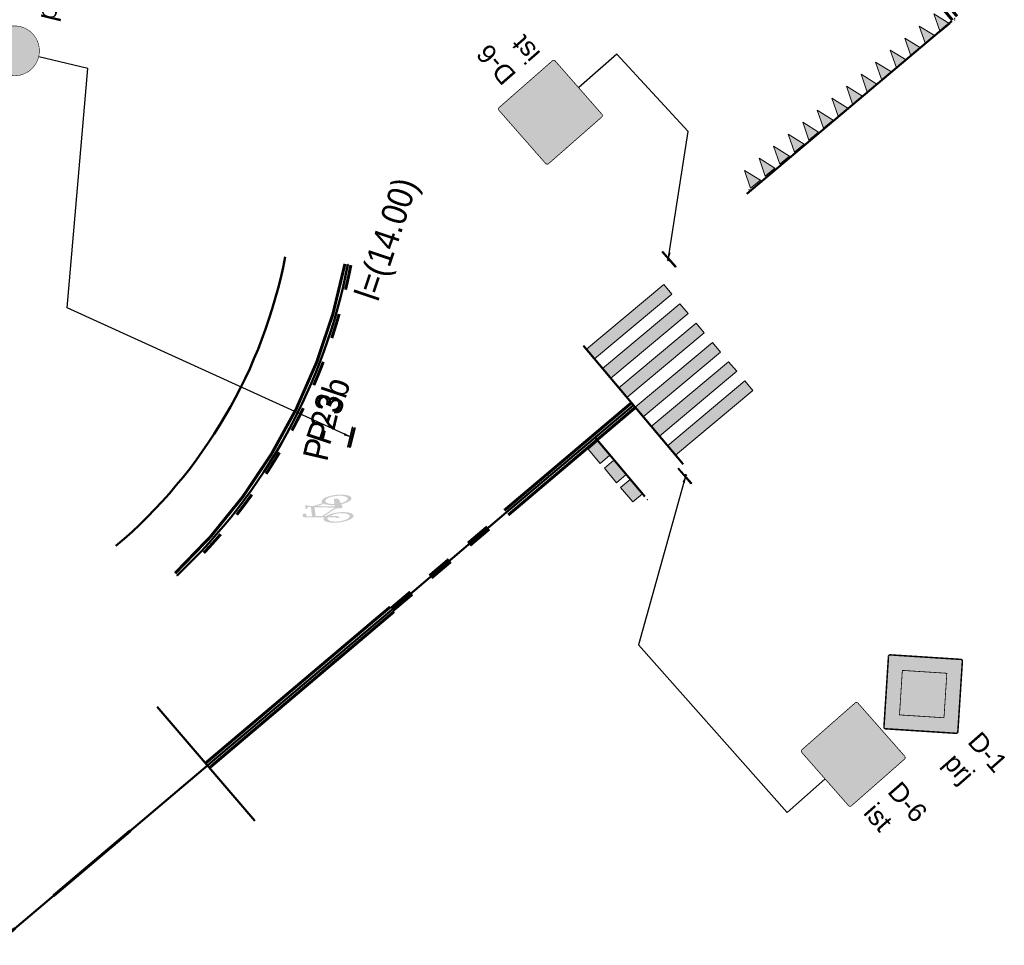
# Model space of a CAD drawing. Header units: metres. Extents: x 7429190 to 7432183, y 5709621 to 5711878.
# Tile 16 of 21: x 7429829 to 7429868, y 5710132 to 5710169. Entities that reach past the tile are written whole.
import ezdxf
from ezdxf.enums import TextEntityAlignment as Align

# ---------------------------------------------------------------- set-up
doc = ezdxf.new("R2010")
doc.units = ezdxf.units.M
doc.layers.add('_Brudnopis', color=22, linetype='Continuous', lineweight=50, plot=False)
for name, color, linetype in [('gaPionowe', 7, 'Continuous'), ('zzz.gaHSDlugosc', 7, 'Continuous'), ('zzz.gaHSDodTekst', 7, 'Continuous'), ('zzz.gaHSDomyslna', 7, 'Continuous'), ('zzz.gaHSKilometraz', 7, 'Continuous'), ('zzz.gaHSNazwa', 7, 'Continuous'), ('zzz.gaHSOpis', 7, 'Continuous'), ('zzz.gaHSStan', 7, 'Continuous'), ('zzz.gaHSTrasa', 7, 'Continuous'), ('zzz.gaVSDodTekst', 7, 'Continuous'), ('zzz.gaVSDomyslna', 7, 'Continuous'), ('zzz.gaVSNazwa', 7, 'Continuous'), ('zzz.gaVSStan', 7, 'Continuous'), ('zzz.gaVSWielkość', 7, 'Continuous')]:
    doc.layers.add(name, color=color, linetype=linetype)
doc.layers.add('gaPoziome', color=7, linetype='Continuous', lineweight=30)
doc.styles.add('GA-ATR-TEXT', font='arial.ttf', dxfattribs={"width": 0.9})
doc.styles.add('GA4-HS-TEXT', font='arial.ttf', dxfattribs={"width": 0.9})
doc.styles.get("Standard").update_dxf_attribs({"font": 'simplex.shx'})
doc.dimstyles.new('GA-LEADER', dxfattribs={"dimtxt": 1, "dimasz": 1, "dimexe": 1, "dimexo": 1, "dimgap": 1, "dimtad": 1, "dimtxsty": 'Standard', "dimcen": 1, "dimadec": 0, "dimazin": 0, "dimtfac": 1, "dimtmove": 0, "dimatfit": 3, "dimfxl": 1, "dimarcsym": 0})

# ---------------------------------------------------------------- blocks, each defined once
blk = doc.blocks.new('gaHSPos')
at = {"color": 0, "linetype": 'Continuous', "lineweight": 0}
blk.add_point((0, 0), dxfattribs=at)
blk = doc.blocks.new('*U36')
at = {"layer": 'zzz.gaHSDomyslna'}
for points in [[(0, 0), (0.3218282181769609, -0.3826572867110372), (-2.749892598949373, -2.951737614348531), (-3.071720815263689, -2.569080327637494)], [(0.6436564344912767, -0.7653145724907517), (0.9654846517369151, -1.147971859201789), (-2.106236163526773, -3.717052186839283), (-2.428064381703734, -3.334394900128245)], [(1.287312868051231, -1.530629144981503), (1.609141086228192, -1.913286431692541), (-1.462579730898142, -4.482366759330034), (-1.784407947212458, -4.099709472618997)], [(1.930969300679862, -2.295943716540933), (2.252797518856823, -2.678601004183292), (-0.8189232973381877, -5.247681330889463), (-1.140751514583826, -4.865024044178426)], [(2.574625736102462, -3.061258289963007), (2.896453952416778, -3.443915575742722), (-0.175266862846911, -6.012995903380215), (-0.4970950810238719, -5.630338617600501)], [(3.218282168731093, -3.826572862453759), (3.540110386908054, -4.209230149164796), (0.4683895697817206, -6.778310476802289), (0.1465613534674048, -6.39565318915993)]]:
    blk.add_hatch(color=251, dxfattribs=at).paths.add_polyline_path(points)
at = {"layer": 'zzz.gaHSDomyslna', "color": 251, "linetype": 'Continuous', "lineweight": 0}
for points in [[(0, 0), (0.3218282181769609, -0.3826572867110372), (-2.749892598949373, -2.951737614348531), (-3.071720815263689, -2.569080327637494), (0, 0)], [(0.6436564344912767, -0.7653145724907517), (0.9654846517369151, -1.147971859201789), (-2.106236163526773, -3.717052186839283), (-2.428064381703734, -3.334394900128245), (0.6436564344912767, -0.7653145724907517)], [(1.287312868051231, -1.530629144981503), (1.609141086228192, -1.913286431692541), (-1.462579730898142, -4.482366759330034), (-1.784407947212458, -4.099709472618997), (1.287312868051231, -1.530629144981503)], [(1.930969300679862, -2.295943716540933), (2.252797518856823, -2.678601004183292), (-0.8189232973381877, -5.247681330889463), (-1.140751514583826, -4.865024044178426), (1.930969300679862, -2.295943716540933)], [(2.574625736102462, -3.061258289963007), (2.896453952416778, -3.443915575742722), (-0.175266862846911, -6.012995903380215), (-0.4970950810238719, -5.630338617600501), (2.574625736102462, -3.061258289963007)], [(3.218282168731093, -3.826572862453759), (3.540110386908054, -4.209230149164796), (0.4683895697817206, -6.778310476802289), (0.1465613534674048, -6.39565318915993), (3.218282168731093, -3.826572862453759)]]:
    blk.add_lwpolyline(points, close=True, dxfattribs=at)
at = {"layer": 'zzz.gaHSDomyslna', "color": 251}
for p in [(-3.183395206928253, -2.436298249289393), (0.5800903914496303, -6.911123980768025)]:
    blk.add_blockref('gaHSPos', p, dxfattribs=at)
blk = doc.blocks.new('*U37')
at = {"linetype": 'Continuous', "lineweight": 0}
h = blk.add_hatch(color=0, dxfattribs=at)
edge = h.paths.add_edge_path()
edge.add_ellipse((-0.3500000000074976, 0.5999999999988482), major_axis=(0, 0.6000000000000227), ratio=0.3333333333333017, start_angle=339.1790800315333, end_angle=685.935184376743)
edge.add_line((-0.2379739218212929, 1.097042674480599), (-0.2315602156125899, 1.156915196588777))
edge.add_line((-0.2315602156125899, 1.156915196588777), (0.004911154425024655, 0.6839724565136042))
edge.add_arc((-0.01717360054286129, 0.672930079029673), 0.02469150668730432, -6.423306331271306e-12, 26.56505117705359, ccw=False)
edge.add_line((0.007517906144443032, 0.6729300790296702), (0.00751790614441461, 0.4246915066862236))
edge.add_arc((0.03220941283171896, 0.4246915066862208), 0.02469150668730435, 179.9999999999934, 270)
edge.add_line((0.03220941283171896, 0.3999999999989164), (0.07602911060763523, 0.3999999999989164))
edge.add_arc((0.07602911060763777, 0.4246915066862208), 0.02469150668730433, 269.9999999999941, 290.3551038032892)
edge.add_line((0.08461774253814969, 0.4015418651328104), (0.1583063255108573, 0.4288806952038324))
edge.add_ellipse((0.349999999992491, 0.5999999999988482), major_axis=(0, 0.6000000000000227), ratio=0.3333333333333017, start_angle=106.5707346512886, end_angle=378.3143714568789)
edge.add_line((0.2871538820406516, 1.169608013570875), (0.2152697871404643, 1.519009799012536))
edge.add_line((0.2152697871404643, 1.519009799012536), (0.2505309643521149, 1.76523323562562))
edge.add_line((0.2505309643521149, 1.76523323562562), (0.256238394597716, 1.765233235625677))
edge.add_line((0.256238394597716, 1.765233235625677), (0.271304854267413, 1.807733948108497))
edge.add_line((0.271304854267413, 1.807733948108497), (0.271304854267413, 1.863168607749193))
edge.add_line((0.271304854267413, 1.863168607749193), (0.1430894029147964, 1.863168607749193))
edge.add_line((0.1430894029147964, 1.863168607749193), (0.1368954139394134, 1.807733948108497))
edge.add_line((0.1368954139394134, 1.807733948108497), (0.2025543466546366, 1.765233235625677))
edge.add_line((0.2025543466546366, 1.765233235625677), (0.1848099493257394, 1.641330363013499))
edge.add_line((0.1848099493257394, 1.641330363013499), (-0.1796683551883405, 1.6413303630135))
edge.add_line((-0.1796683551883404, 1.6413303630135), (-0.1591600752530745, 1.832776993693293))
edge.add_spline(control_points=[(-0.1591600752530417, 1.832776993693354), (-0.1570904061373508, 1.839129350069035), (-0.1468880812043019, 1.858757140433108), (-0.1198635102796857, 1.861324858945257), (-0.1004585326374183, 1.863168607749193)], knot_values=[0, 0, 0, 0, 0.02025019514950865, 0.07182179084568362, 0.07182179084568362, 0.07182179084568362, 0.07182179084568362], degree=3, periodic=0)
edge.add_line((-0.1004585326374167, 1.863168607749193), (-0.0500000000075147, 1.863168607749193))
edge.add_line((-0.0500000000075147, 1.863168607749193), (-0.0500000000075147, 1.999999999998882))
edge.add_line((-0.0500000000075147, 1.999999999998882), (-0.1309817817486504, 1.999999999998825))
edge.add_spline(control_points=[(-0.13098178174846, 1.999999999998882), (-0.1393453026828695, 1.998699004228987), (-0.1489517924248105, 1.994455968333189), (-0.1568901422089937, 1.989150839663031)], knot_values=[0.06748427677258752, 0.06748427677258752, 0.06748427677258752, 0.06748427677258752, 0.09373586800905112, 0.09373586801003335, 0.09373586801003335, 0.09373586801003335], degree=3, periodic=0)
edge.add_arc((-0.1158451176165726, 1.918452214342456), 0.08174955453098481, 120.1378761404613, 168.8932970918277)
edge.add_line((-0.1960635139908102, 1.934200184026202), (-0.2789103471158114, 1.160817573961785))
h.paths.add_polyline_path([(-0.1948081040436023, 1.499999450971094), (0.1645697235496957, 1.499999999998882), (0.04999999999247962, 0.6999999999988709), (-0.2221906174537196, 1.244381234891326)], flags=16)
edge = h.paths.add_edge_path(flags=16)
edge.add_ellipse((-0.3500000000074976, 0.5999999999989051), major_axis=(0, -0.4499999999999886), ratio=0.3500721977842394, start_angle=159.152613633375, end_angle=502.0815292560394, ccw=False)
edge.add_line((-0.293937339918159, 1.020539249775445), (-0.3245900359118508, 0.7343935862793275))
edge.add_arc((-0.3373168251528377, 0.7357569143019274), 0.0127996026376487, 322.797032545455, 353.88563826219, ccw=False)
edge.add_line((-0.3271219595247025, 0.7280177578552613), (-0.3593446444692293, 0.6855705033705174))
edge.add_arc((-0.3302445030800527, 0.6634799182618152), 0.03653508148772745, 142.7970325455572, 179.9999999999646)
edge.add_line((-0.3667795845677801, 0.6634799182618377), (-0.366779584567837, 0.5711774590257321))
edge.add_arc((-0.3539799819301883, 0.5711774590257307), 0.01279960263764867, 179.9999999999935, 270)
edge.add_line((-0.3539799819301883, 0.558377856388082), (-0.3459871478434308, 0.558377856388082))
edge.add_arc((-0.345987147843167, 0.5711774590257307), 0.01279960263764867, 269.9999999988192, 333.0194612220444)
edge.add_spline(control_points=[(-0.334580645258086, 0.5653704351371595), (-0.3223100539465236, 0.5894730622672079), (-0.3007053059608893, 0.6324936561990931), (-0.2827209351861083, 0.6805993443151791), (-0.2801993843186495, 0.7028830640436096), (-0.2800171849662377, 0.704565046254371)], knot_values=[0.007887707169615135, 0.007887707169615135, 0.007887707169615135, 0.007887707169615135, 0.08943091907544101, 0.1528578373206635, 0.1580227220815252, 0.1580227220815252, 0.1580227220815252, 0.1580227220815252], degree=3, periodic=0)
edge.add_line((-0.2800171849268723, 0.7045650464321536), (-0.2531900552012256, 0.9549987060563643))
edge = h.paths.add_edge_path(flags=16)
edge.add_line((0.195220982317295, 1.379012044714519), (0.2489608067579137, 1.117802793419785))
edge.add_ellipse((0.349999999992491, 0.5999999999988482), major_axis=(0, 0.6000000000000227), ratio=0.3333333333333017, start_angle=390.3443618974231, end_angle=440.4059317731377)
edge.add_line((0.1527973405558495, 0.6999999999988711), (0.09798099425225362, 0.6999999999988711))
edge.add_line((0.09798099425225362, 0.6999999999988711), (0.195220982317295, 1.379012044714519))
edge = h.paths.add_edge_path(flags=16)
edge.add_ellipse((0.349999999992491, 0.5999999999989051), major_axis=(0, -0.4499999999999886), ratio=0.3500721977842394, start_angle=290.13091183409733, end_angle=617.1604115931, ccw=False)
edge.add_line((0.2020913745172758, 0.4451251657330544), (0.3499999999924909, 0.4999999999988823))
edge.add_arc((0.2781116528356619, 0.5949437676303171), 0.1190892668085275, 307.1318264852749, 362.4333669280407)
edge.add_line((0.3970935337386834, 0.5999999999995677), (0.3970935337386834, 0.6753084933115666))
edge.add_arc((0.372402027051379, 0.6753084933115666), 0.02469150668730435, 0, 90)
edge.add_line((0.372402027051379, 0.699999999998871), (0.1964064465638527, 0.6999999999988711))
blk = doc.blocks.new('zk.P-14')
at = {"linetype": 'Continuous', "lineweight": 0}
blk.add_hatch(color=0, dxfattribs=at).paths.add_polyline_path([(0.375, -0.5), (0.375, 0), (-0.375, 0), (-0.375, -0.5)])
at = {"color": 0, "linetype": 'Continuous', "lineweight": 0}
blk.add_lwpolyline([(-0.375, 0), (0.375, 0), (0.375, -0.5), (-0.375, -0.5), (-0.375, 0)], dxfattribs=at)
blk = doc.blocks.new('*U59')
at = {"layer": 'zzz.gaHSDomyslna', "color": 251, "rotation": 310.1535951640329}
for p in [(0.2418145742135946, -0.2866194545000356), (0.88665343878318, -1.050937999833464), (1.531492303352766, -1.815256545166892)]:
    blk.add_blockref('zk.P-14', p, dxfattribs=at)
at = {"layer": 'zzz.gaHSDomyslna', "color": 251}
for p in [(0, 0), (1.973653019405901, -2.339343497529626)]:
    blk.add_blockref('gaHSPos', p, dxfattribs=at)
blk = doc.blocks.new('*U60')
at = {"layer": 'zzz.gaHSDomyslna', "color": 251}
for points in [[(4.969630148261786, 4.361530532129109, 0.12, 0.12, 0), (-0.07750528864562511, 0.0916129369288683, 0.12, 0.12, 0)], [(5.124640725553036, 4.178304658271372, 0.12, 0.12, 0), (0.07750528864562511, -0.0916129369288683, 0.12, 0.12, 0)]]:
    blk.add_lwpolyline(points, format="xyseb", dxfattribs=at)
at = {"color": 251}
for p in [(5.047135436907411, 4.269917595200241), (0, 0)]:
    blk.add_blockref('gaHSPos', p, dxfattribs=at)
blk = doc.blocks.new('*U61')
at = {"layer": 'zzz.gaHSDomyslna', "color": 251}
for points in [[(3.053764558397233, 2.583509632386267, 0.24, 0.24, 0), (3.817205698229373, 3.229387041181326, 0.24, 0.24, 0)], [(1.526882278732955, 1.291754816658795, 0.24, 0.24, 0), (2.290323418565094, 1.937632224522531, 0.24, 0.24, 0)], [(0, 0, 0.24, 0.24, 0), (0.763441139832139, 0.6458774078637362, 0.24, 0.24, 0)]]:
    blk.add_lwpolyline(points, format="xyseb", dxfattribs=at)
at = {"color": 251}
for p in [(4.535584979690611, 3.837141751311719), (0, 0)]:
    blk.add_blockref('gaHSPos', p, dxfattribs=at)
blk = doc.blocks.new('*U62')
at = {"layer": 'zzz.gaHSDomyslna', "color": 251}
for points in [[(7.235892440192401, 6.278806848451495, 0.12, 0.12, 0), (-0.07750528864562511, 0.0916129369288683, 0.12, 0.12, 0)], [(7.390903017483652, 6.095580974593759, 0.12, 0.12, 0), (0.07750528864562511, -0.0916129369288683, 0.12, 0.12, 0)]]:
    blk.add_lwpolyline(points, format="xyseb", dxfattribs=at)
at = {"color": 251}
for p in [(7.313397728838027, 6.187193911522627), (0, 0)]:
    blk.add_blockref('gaHSPos', p, dxfattribs=at)
blk = doc.blocks.new('*U63')
at = {"layer": 'zzz.gaHSDomyslna', "color": 140}
for points in [[(32.06452786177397, 27.12685114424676, 0.12, 0.12, 0), (35.1182924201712, 29.71036077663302, 0.12, 0.12, 0)], [(27.48388102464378, 23.25158669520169, 0.12, 0.12, 0), (30.53764558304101, 25.83509632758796, 0.12, 0.12, 0)], [(22.90323418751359, 19.37632224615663, 0.12, 0.12, 0), (25.9569987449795, 21.9598318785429, 0.12, 0.12, 0)], [(18.32258734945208, 15.50105779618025, 0.12, 0.12, 0), (21.37635190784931, 18.08456742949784, 0.12, 0.12, 0)], [(13.74194051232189, 11.62579334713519, 0.12, 0.12, 0), (16.79570507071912, 14.20930298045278, 0.12, 0.12, 0)], [(9.1612936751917, 7.750528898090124, 0.12, 0.12, 0), (12.21505823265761, 10.33403853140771, 0.12, 0.12, 0)], [(4.580646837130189, 3.875264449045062, 0.12, 0.12, 0), (7.634411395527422, 6.458774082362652, 0.12, 0.12, 0)], [(0, 0, 0.12, 0.12, 0), (3.053764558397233, 2.583509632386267, 0.12, 0.12, 0)]]:
    blk.add_lwpolyline(points, format="xyseb", dxfattribs=at)
at = {"color": 140}
for p in [(38.1731573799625, 32.29480135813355), (0, 0)]:
    blk.add_blockref('gaHSPos', p, dxfattribs=at)
blk = doc.blocks.new('*U75')
at = {"layer": 'zzz.gaHSDomyslna', "color": 140}
for points in [[(-6.860648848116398, -12.25817973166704, 0.12, 0.12, 0.156850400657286), (-0.1178190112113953, 0.02277456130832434, 0.12, 0.12, 0)], [(0.1178190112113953, -0.02277456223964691, 0.12, 0.12, -0.0108135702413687), (-0.09313976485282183, -1.000189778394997, 0.12, 0.12, 0)], [(-0.3461638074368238, -1.967569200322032, 0.12, 0.12, -0.01081357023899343), (-0.640779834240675, -2.923103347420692, 0.12, 0.12, 0)], [(-0.9764367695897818, -3.86500489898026, 0.12, 0.12, -0.0108135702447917), (-1.35250676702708, -4.791512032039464, 0.12, 0.12, 0)], [(-1.76828639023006, -5.70089172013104, 0.12, 0.12, -0.01081357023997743), (-2.222997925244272, -6.591442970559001, 0.12, 0.12, 0)], [(-2.715790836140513, -7.461500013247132, 0.12, 0.12, -0.01081357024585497), (-3.245743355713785, -8.309435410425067, 0.12, 0.12, 0)], [(-3.81186421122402, -9.133663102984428, 0.12, 0.12, -0.01081357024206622), (-4.413094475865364, -9.932641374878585, 0.12, 0.12, 0)], [(-5.048309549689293, -10.70487574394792, 0.12, 0.12, -0.01081357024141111), (-5.716321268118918, -11.44892174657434, 0.12, 0.12, 0)]]:
    blk.add_lwpolyline(points, format="xyseb", dxfattribs=at)
at = {"color": 140}
for p in [(0, 0), (-6.778194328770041, -12.34536489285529)]:
    blk.add_blockref('gaHSPos', p, dxfattribs=at)
blk = doc.blocks.new('z.ga4.HSL-desc')
at = {"layer": 'zzz.gaHSDlugosc', "style": 'GA4-HS-TEXT', "width": 0.9}
blk.add_attdef('LENGTH', (6.026010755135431, 0.4000000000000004), '', height=1, dxfattribs=at)
at = {"layer": 'zzz.gaHSDodTekst', "style": 'GA4-HS-TEXT', "width": 0.9, "flags": 1}
blk.add_attdef('ADDTEXT', (0, -2.743698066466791), '', height=1, dxfattribs=at)
at = {"layer": 'zzz.gaHSKilometraz', "style": 'GA4-HS-TEXT', "width": 0.9, "flags": 1}
for tag, p in [('POSITION', (0, -5.695491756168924)), ('ID', (-2.626867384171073e-16, -7.125491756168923))]:
    blk.add_attdef(tag, p, '', height=1, dxfattribs=at)
at = {"layer": 'zzz.gaHSNazwa', "style": 'GA4-HS-TEXT', "width": 0.9}
blk.add_attdef('NAME', (0, 0.4000000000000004), '', height=1, dxfattribs=at)
at = {"layer": 'zzz.gaHSStan', "style": 'GA4-HS-TEXT', "width": 0.9}
blk.add_attdef('STATE', (0, -1.355882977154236), '', height=1, dxfattribs=at)
at = {"layer": 'zzz.gaHSTrasa', "style": 'GA4-HS-TEXT', "width": 0.9, "flags": 1}
blk.add_attdef('ROUTE', (0, -4.269625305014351), '', height=1, dxfattribs=at)
blk = doc.blocks.new('z.ga4.HSS-desc')
at = {"layer": 'zzz.gaHSDodTekst', "style": 'GA4-HS-TEXT', "width": 0.9, "flags": 1}
blk.add_attdef('ADDTEXT', (0, -2.743698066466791), '', height=1, dxfattribs=at)
at = {"layer": 'zzz.gaHSKilometraz', "style": 'GA4-HS-TEXT', "width": 0.9, "flags": 1}
for tag, p in [('POSITION', (0, -5.695491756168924)), ('ID', (-2.626867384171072e-16, -7.125491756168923))]:
    blk.add_attdef(tag, p, '', height=1, dxfattribs=at)
at = {"layer": 'zzz.gaHSNazwa', "style": 'GA4-HS-TEXT', "width": 0.9}
blk.add_attdef('NAME', (0, 0.4000000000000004), '', height=1, dxfattribs=at)
at = {"layer": 'zzz.gaHSStan', "style": 'GA4-HS-TEXT', "width": 0.9}
blk.add_attdef('STATE', (0, -1.355882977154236), '', height=1, dxfattribs=at)
at = {"layer": 'zzz.gaHSTrasa', "style": 'GA4-HS-TEXT', "width": 0.9, "flags": 1}
blk.add_attdef('ROUTE', (0, -4.269625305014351), '', height=1, dxfattribs=at)
blk = doc.blocks.new('gaVSPos')
blk.add_point((0, 0))
blk = doc.blocks.new('gaVSTVcolumn0')
at = {"color": 0, "linetype": 'ByBlock', "lineweight": -2}
for p, q in [((-400, -30), (400, -30)), ((-400, -60), (-400, -30)), ((400, -60), (-400, -60)), ((400, -30), (400, -60))]:
    blk.add_line(p, q, dxfattribs=at)
blk.add_circle((0, 0), 30, dxfattribs=at)
blk = doc.blocks.new('gaVScolumn0')
at = {"color": 0, "linetype": 'ByBlock', "lineweight": -2}
blk.add_line((0, 0), (0, 400), dxfattribs=at)
at = {"color": 7, "style": 'GA-ATR-TEXT', "width": 0.9}
blk.add_attdef('X2', text='', height=150, dxfattribs=at).set_placement((-49.99999999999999, 0), align=Align.BOTTOM_RIGHT)
blk = doc.blocks.new('*U152')
at = {"layer": 'zzz.gaVSDomyslna', "lineweight": 0, "true_color": 0x2e2e2e}
h = blk.add_hatch(color=250, dxfattribs=at)
edge = h.paths.add_edge_path()
edge.add_line((-280, 594), (280, 594))
edge.add_arc((280, 580), 14, -0.00026887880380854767, 89.99994158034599, ccw=False)
edge.add_line((294, 580), (294, 20))
edge.add_arc((280, 20), 14, -89.99990638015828, -0.00026887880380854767, ccw=False)
edge.add_line((280, 6), (-280, 6))
edge.add_arc((-280, 20), 14, 180.0001520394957, 269.9997895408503, ccw=False)
edge.add_line((-294, 20), (-294, 580))
edge.add_arc((-280, 580), 14, 89.99994158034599, 180.0001520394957, ccw=False)
blk = doc.blocks.new('*U153')
at = {"layer": 'zzz.gaVSDomyslna', "color": 7, "lineweight": 0, "true_color": 0xffffff, "const_width": 6}
blk.add_lwpolyline([(280, 3), (-280, 3, -0.414214), (-297, 20), (-297, 580, -0.414214), (-280, 597), (280, 597, -0.414214), (297, 580), (297, 20, -0.414214), (280, 3, -1)], format="xyb", dxfattribs=at)
blk = doc.blocks.new('*U154')
at = {"layer": 'zzz.gaVSDomyslna', "lineweight": 0, "true_color": 0xffffff}
blk.add_hatch(color=7, dxfattribs=at).paths.add_polyline_path([(0, 484), (-279.438, 0), (279.438, 0)])
blk = doc.blocks.new('*U155')
at = {"layer": 'zzz.gaVSDomyslna', "lineweight": 0, "true_color": 0x000000}
h = blk.add_hatch(color=18, dxfattribs=at)
h.paths.add_polyline_path([(-24, 372, 1), (24, 372, 1)])
h.paths.add_polyline_path([(49.7297, 326.351), (0, 345), (-37.2973, 261.081), (-87.4155, 210.963), (-75.7601, 185.321), (-18.6486, 242.432), (-9.72973, 259.459), (0, 186.486), (-46.6216, 121.216), (-77.8378, 27.5676), (-112.5, 23.2348), (-112.5, 11.6777), (-51.0384, 9.09495e-13), (-18.6486, 102.568), (20.4993, 150.613), (90.969, 27.2907), (68.459, 9.13869), (68.459, 9.09495e-13), (93.2432, 9.09495e-13), (134.934, 23.8234), (57.3273, 171.982), (59.8365, 179.509), (49.7297, 223.784), (49.7297, 279.73), (74.5946, 247.095), (74.5946, 163.176), (99.4595, 177.162), (99.4595, 261.081)])
h.paths.add_polyline_path([(219.122, 83.9189), (111.876, 83.9189), (121.645, 65.2703), (228.446, 65.2703)])
h.paths.add_polyline_path([(50.0186, 83.9189), (-16.7151, 83.9189), (-22.6042, 65.2703), (60.675, 65.2703)], flags=17)
h.paths.add_polyline_path([(-66.917, 83.9189), (-219.122, 83.9189), (-228.446, 65.2703), (-73.1332, 65.2703)])
blk = doc.blocks.new('*U157')
at = {"layer": 'zzz.gaVSDomyslna', "color": 7, "true_color": 0xffffff}
for name, p in [('*U153', (0, 0)), ('*U154', (0, 96))]:
    blk.add_blockref(name, p, dxfattribs=at)
at = {"layer": 'zzz.gaVSDomyslna', "color": 250, "true_color": 0x2e2e2e}
blk.add_blockref('*U152', (0, 0), dxfattribs=at)
at = {"layer": 'zzz.gaVSDomyslna', "color": 18, "true_color": 0x000000}
blk.add_blockref('*U155', (0, 108), dxfattribs=at)
blk = doc.blocks.new('*U151')
at = {"layer": 'zzz.gaVSDomyslna'}
blk.add_blockref('*U157', (0, 0), dxfattribs=at)
at = {"layer": 'zzz.gaVSDodTekst', "flags": 1}
blk.add_attdef('Addtext', text='', height=1, dxfattribs=at).set_placement((0, 0), align=Align.MIDDLE_LEFT)
at = {"layer": 'zzz.gaVSDomyslna', "flags": 1}
for tag in ['Width', 'Height', 'Position', 'Route', 'ItemNo', 'ID']:
    blk.add_attdef(tag, text='', height=1, dxfattribs=at).set_placement((0, 0), align=Align.MIDDLE_LEFT)
at = {"layer": 'zzz.gaVSNazwa', "style": 'GA-ATR-TEXT'}
blk.add_attdef('Name', text='', height=150, dxfattribs=at).set_placement((400.0000000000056, 375.0000000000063), align=Align.MIDDLE_LEFT)
at = {"layer": 'zzz.gaVSStan', "style": 'GA-ATR-TEXT'}
blk.add_attdef('State', text='', height=150, dxfattribs=at).set_placement((400.0000000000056, 120.0000000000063), align=Align.MIDDLE_LEFT)
at = {"layer": 'zzz.gaVSWielkość', "flags": 1}
blk.add_attdef('Size', text='', height=1, dxfattribs=at).set_placement((0, 0), align=Align.MIDDLE_LEFT)
blk = doc.blocks.new('*U159')
at = {"layer": 'zzz.gaVSDomyslna', "lineweight": 0, "true_color": 0x2e2e2e}
h = blk.add_hatch(color=250, dxfattribs=at)
edge = h.paths.add_edge_path()
edge.add_line((-280, 594), (280, 594))
edge.add_arc((280, 580), 14, -0.00026887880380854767, 89.99994158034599, ccw=False)
edge.add_line((294, 580), (294, 20))
edge.add_arc((280, 20), 14, -89.99990638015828, -0.00026887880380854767, ccw=False)
edge.add_line((280, 6), (-280, 6))
edge.add_arc((-280, 20), 14, 180.0001520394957, 269.9997895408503, ccw=False)
edge.add_line((-294, 20), (-294, 580))
edge.add_arc((-280, 580), 14, 89.99994158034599, 180.0001520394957, ccw=False)
blk = doc.blocks.new('*U160')
at = {"layer": 'zzz.gaVSDomyslna', "color": 7, "lineweight": 0, "true_color": 0xffffff, "const_width": 6}
blk.add_lwpolyline([(280, 3), (-280, 3, -0.414214), (-297, 20), (-297, 580, -0.414214), (-280, 597), (280, 597, -0.414214), (297, 580), (297, 20, -0.414214), (280, 3, -1)], format="xyb", dxfattribs=at)
blk = doc.blocks.new('*U161')
at = {"layer": 'zzz.gaVSDomyslna', "lineweight": 0, "true_color": 0xffffff}
blk.add_hatch(color=7, dxfattribs=at).paths.add_polyline_path([(0, 484), (-279.438, 0), (279.438, 0)])
blk = doc.blocks.new('*U162')
at = {"layer": 'zzz.gaVSDomyslna', "lineweight": 0, "true_color": 0x000000}
h = blk.add_hatch(color=18, dxfattribs=at)
h.paths.add_polyline_path([(-24, 372, 1), (24, 372, 1)])
h.paths.add_polyline_path([(49.7297, 326.351), (0, 345), (-37.2973, 261.081), (-87.4155, 210.963), (-75.7601, 185.321), (-18.6486, 242.432), (-9.72973, 259.459), (0, 186.486), (-46.6216, 121.216), (-77.8378, 27.5676), (-112.5, 23.2348), (-112.5, 11.6777), (-51.0384, 9.09495e-13), (-18.6486, 102.568), (20.4993, 150.613), (90.969, 27.2907), (68.459, 9.13869), (68.459, 9.09495e-13), (93.2432, 9.09495e-13), (134.934, 23.8234), (57.3273, 171.982), (59.8365, 179.509), (49.7297, 223.784), (49.7297, 279.73), (74.5946, 247.095), (74.5946, 163.176), (99.4595, 177.162), (99.4595, 261.081)])
h.paths.add_polyline_path([(219.122, 83.9189), (111.876, 83.9189), (121.645, 65.2703), (228.446, 65.2703)])
h.paths.add_polyline_path([(50.0186, 83.9189), (-16.7151, 83.9189), (-22.6042, 65.2703), (60.675, 65.2703)], flags=17)
h.paths.add_polyline_path([(-66.917, 83.9189), (-219.122, 83.9189), (-228.446, 65.2703), (-73.1332, 65.2703)])
blk = doc.blocks.new('*U164')
at = {"layer": 'zzz.gaVSDomyslna', "color": 7, "true_color": 0xffffff}
for name, p in [('*U160', (0, 0)), ('*U161', (0, 96))]:
    blk.add_blockref(name, p, dxfattribs=at)
at = {"layer": 'zzz.gaVSDomyslna', "color": 250, "true_color": 0x2e2e2e}
blk.add_blockref('*U159', (0, 0), dxfattribs=at)
at = {"layer": 'zzz.gaVSDomyslna', "color": 18, "true_color": 0x000000}
blk.add_blockref('*U162', (0, 108), dxfattribs=at)
blk = doc.blocks.new('*U158')
at = {"layer": 'zzz.gaVSDomyslna'}
blk.add_blockref('*U164', (0, 0), dxfattribs=at)
at = {"layer": 'zzz.gaVSDodTekst', "flags": 1}
blk.add_attdef('Addtext', text='', height=1, dxfattribs=at).set_placement((0, 0), align=Align.MIDDLE_LEFT)
at = {"layer": 'zzz.gaVSDomyslna', "flags": 1}
for tag in ['Width', 'Height', 'Position', 'Route', 'ItemNo', 'ID']:
    blk.add_attdef(tag, text='', height=1, dxfattribs=at).set_placement((0, 0), align=Align.MIDDLE_LEFT)
at = {"layer": 'zzz.gaVSNazwa', "style": 'GA-ATR-TEXT'}
blk.add_attdef('Name', text='', height=150, dxfattribs=at).set_placement((400.0000000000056, 375.0000000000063), align=Align.MIDDLE_LEFT)
at = {"layer": 'zzz.gaVSStan', "style": 'GA-ATR-TEXT'}
blk.add_attdef('State', text='', height=150, dxfattribs=at).set_placement((400.0000000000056, 120.0000000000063), align=Align.MIDDLE_LEFT)
at = {"layer": 'zzz.gaVSWielkość', "flags": 1}
blk.add_attdef('Size', text='', height=1, dxfattribs=at).set_placement((0, 0), align=Align.MIDDLE_LEFT)
blk = doc.blocks.new('zk.P-13')
at = {"linetype": 'Continuous', "lineweight": 0}
blk.add_hatch(color=0, dxfattribs=at).paths.add_polyline_path([(0.25, 0), (-0.2499999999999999, 0), (-0.01304686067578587, -0.7045229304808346)])
at = {"color": 0, "linetype": 'Continuous', "lineweight": 0}
for p, q in [((-0.25, 0), (0.25, 0)), ((-0.01304686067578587, -0.7045229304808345), (-0.25, 0)), ((0.25, 0), (-0.01304686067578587, -0.7045229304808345))]:
    blk.add_line(p, q, dxfattribs=at)
blk = doc.blocks.new('*U166')
at = {"layer": 'zzz.gaHSDomyslna', "color": 251, "rotation": 219.5414963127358}
for p in [(-0.3855818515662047, -0.3183184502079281), (-0.9639546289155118, -0.7957961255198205), (-1.542327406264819, -1.273273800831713), (-2.120700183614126, -1.750751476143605), (-2.699072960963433, -2.228229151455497), (-3.27744573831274, -2.70570682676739), (-3.855818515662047, -3.183184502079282), (-4.434191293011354, -3.660662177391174), (-5.012564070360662, -4.138139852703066), (-5.590936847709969, -4.615617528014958), (-6.169309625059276, -5.09309520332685), (-6.747682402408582, -5.570572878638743), (-7.326055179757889, -6.048050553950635), (-7.904427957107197, -6.525528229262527)]:
    blk.add_blockref('zk.P-13', p, dxfattribs=at)
at = {"layer": 'zzz.gaHSDomyslna', "color": 251}
for p in [(0, 0), (-8.167126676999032, -6.742400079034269)]:
    blk.add_blockref('gaHSPos', p, dxfattribs=at)
blk = doc.blocks.new('*U167')
at = {"layer": 'zzz.gaHSDomyslna', "color": 251}
for points in [[(3.777031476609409, -4.348249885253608, 0.12, 0.12, 0), (0.09221437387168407, 0.07678873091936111, 0.12, 0.12, 0)], [(3.592602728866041, -4.50182734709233, 0.12, 0.12, 0), (-0.09221437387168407, -0.07678873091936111, 0.12, 0.12, 0)]]:
    blk.add_lwpolyline(points, format="xyseb", dxfattribs=at)
at = {"color": 251}
for p in [(0, 0), (3.684817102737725, -4.425038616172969)]:
    blk.add_blockref('gaHSPos', p, dxfattribs=at)
blk = doc.blocks.new('*U398')
at = {"layer": 'zzz.gaVSDomyslna', "lineweight": 0, "true_color": 0xffffff}
blk.add_hatch(color=7, dxfattribs=at).paths.add_polyline_path([(401.637, 404.323, 0.414214), (401.637, 415.637), (5.65685, 811.616, 0.414214), (-5.65685, 811.616), (-401.637, 415.637, 0.414214), (-401.637, 404.323), (-5.65685, 8.34315, 0.414214), (5.65685, 8.34315)])
blk = doc.blocks.new('*U399')
at = {"layer": 'zzz.gaVSDomyslna', "lineweight": 0}
blk.add_hatch(color=50, dxfattribs=at).paths.add_polyline_path([(9.09495e-13, 656.053), (-246.073, 409.98), (9.09495e-13, 163.907), (246.073, 409.98)])
blk = doc.blocks.new('*U400')
at = {"layer": 'zzz.gaVSDomyslna', "color": 18, "lineweight": 0, "true_color": 0x000000, "const_width": 12}
blk.add_lwpolyline([(-405.879, 400.08), (-9.89949, 4.10051, 0.414214), (9.89949, 4.10051), (405.879, 400.08, 0.414214), (405.879, 419.879), (9.89949, 815.859, 0.414214), (-9.89949, 815.859), (-405.879, 419.879, 0.414214), (-405.879, 400.08, 17.1896)], format="xyb", dxfattribs=at)
at = {"layer": 'zzz.gaVSDomyslna', "color": 18, "lineweight": 0, "true_color": 0x000000, "const_width": 6}
blk.add_lwpolyline([(-157.997, 317.661), (2.27374e-13, 159.664), (250.316, 409.98), (3.41061e-13, 660.296), (-250.316, 409.98)], close=True, dxfattribs=at)
blk = doc.blocks.new('*U402')
at = {"layer": 'zzz.gaVSDomyslna', "color": 18, "true_color": 0x000000}
blk.add_blockref('*U400', (0, 0), dxfattribs=at)
at = {"layer": 'zzz.gaVSDomyslna', "color": 7, "true_color": 0xffffff}
blk.add_blockref('*U398', (0, 0), dxfattribs=at)
at = {"layer": 'zzz.gaVSDomyslna', "color": 50}
blk.add_blockref('*U399', (0, 0), dxfattribs=at)
blk = doc.blocks.new('*U397')
at = {"layer": 'zzz.gaVSDomyslna'}
blk.add_blockref('*U402', (0, 0), dxfattribs=at)
at = {"layer": 'zzz.gaVSDodTekst', "flags": 1}
blk.add_attdef('Addtext', text='', height=1, dxfattribs=at).set_placement((0, 0), align=Align.MIDDLE_LEFT)
at = {"layer": 'zzz.gaVSDomyslna', "flags": 1}
for tag in ['Width', 'Height', 'Position', 'Route', 'ItemNo', 'ID']:
    blk.add_attdef(tag, text='', height=1, dxfattribs=at).set_placement((0, 0), align=Align.MIDDLE_LEFT)
at = {"layer": 'zzz.gaVSNazwa', "style": 'GA-ATR-TEXT'}
blk.add_attdef('Name', text='', height=150, dxfattribs=at).set_placement((515.979814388, 490.9799238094), align=Align.MIDDLE_LEFT)
at = {"layer": 'zzz.gaVSStan', "style": 'GA-ATR-TEXT'}
blk.add_attdef('State', text='', height=150, dxfattribs=at).set_placement((515.979814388, 235.9799238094), align=Align.MIDDLE_LEFT)
at = {"layer": 'zzz.gaVSWielkość', "flags": 1}
blk.add_attdef('Size', text='', height=1, dxfattribs=at).set_placement((0, 0), align=Align.MIDDLE_LEFT)
blk = doc.blocks.new('*U432')
at = {"layer": 'zzz.gaVSDomyslna', "lineweight": 0}
blk.add_hatch(color=180, dxfattribs=at).paths.add_polyline_path([(-400, 400, 1), (400, 400, 1)])
blk = doc.blocks.new('*U433')
at = {"layer": 'zzz.gaVSDomyslna', "color": 7, "lineweight": 0, "true_color": 0xffffff, "const_width": 8}
blk.add_lwpolyline([(2.4248e-14, 796, 1), (-7.2744e-14, 4, 1), (1.56143e-13, 796, 1.17474)], format="xyb", dxfattribs=at)
blk = doc.blocks.new('*U434')
at = {"layer": 'zzz.gaVSDomyslna', "lineweight": 0, "true_color": 0xffffff}
h = blk.add_hatch(color=7, dxfattribs=at)
h.paths.add_polyline_path([(68.7298, 120), (80.3852, 120, 3.31928), (150.279, 245.471), (101.889, 323.64), (113.417, 360), (160, 360), (160, 400), (39.4574, 400, 0.843718), (36.4063, 381.198), (93.1592, 362.28), (86.0947, 340), (-138.924, 340), (-124.106, 391.293, -0.334944), (-112.567, 400), (-80, 400), (-80, 420), (-112.567, 420, 0.333495), (-143.292, 396.942), (-183.634, 257.298, 25.9615), (-164.42, 251.747), (-156.934, 277.658), (-5.88005, 147.681, 1.10824)])
h.paths.add_polyline_path([(68.7298, 140, 0.191903), (51.2382, 163.896), (93.9215, 298.513), (133.274, 234.943, 0.219028), (80.3852, 140)], flags=16)
h.paths.add_polyline_path([(32.1735, 169.941, 0.167013), (7.16478, 162.841), (-150.83, 298.79), (-144.702, 320), (79.7533, 320)], flags=16)
h.paths.add_polyline_path([(100.455, 120), (192.679, 120, 1.76317), (209.386, 149.991), (160.843, 228.405, -3.23686)], flags=16)
h.paths.add_polyline_path([(100.455, 140, -0.211684), (143.838, 217.878), (192.048, 140)], flags=16)
h.paths.add_polyline_path([(-189.204, 238.016), (-214.8, 149.415, 3.73205), (-195.586, 143.865), (-169.99, 232.466, -21.9545)], flags=16)
blk = doc.blocks.new('*U436')
at = {"layer": 'zzz.gaVSDomyslna', "color": 180, "xscale": 0.5, "yscale": 0.5}
blk.add_blockref('*U432', (0, 0), dxfattribs=at)
at = {"layer": 'zzz.gaVSDomyslna', "color": 7, "true_color": 0xffffff, "xscale": 0.5, "yscale": 0.5}
for name, p in [('*U433', (0, 0)), ('*U434', (0, 110))]:
    blk.add_blockref(name, p, dxfattribs=at)
blk = doc.blocks.new('*U431')
at = {"layer": 'zzz.gaVSDomyslna'}
blk.add_blockref('*U436', (0, 0), dxfattribs=at)
at = {"layer": 'zzz.gaVSDodTekst', "flags": 1}
blk.add_attdef('Addtext', text='', height=1, dxfattribs=at).set_placement((0, 0), align=Align.MIDDLE_LEFT)
at = {"layer": 'zzz.gaVSDomyslna', "flags": 1}
for tag in ['Width', 'Height', 'Position', 'Route', 'ItemNo', 'ID']:
    blk.add_attdef(tag, text='', height=1, dxfattribs=at).set_placement((0, 0), align=Align.MIDDLE_LEFT)
at = {"layer": 'zzz.gaVSNazwa', "style": 'GA-ATR-TEXT'}
blk.add_attdef('Name', text='', height=150, dxfattribs=at).set_placement((300, 275), align=Align.MIDDLE_LEFT)
at = {"layer": 'zzz.gaVSStan', "style": 'GA-ATR-TEXT'}
blk.add_attdef('State', text='', height=150, dxfattribs=at).set_placement((300, 20), align=Align.MIDDLE_LEFT)
at = {"layer": 'zzz.gaVSWielkość', "flags": 1}
blk.add_attdef('Size', text='', height=1, dxfattribs=at).set_placement((0, 0), align=Align.MIDDLE_LEFT)
blk = doc.blocks.new('gaVSTVcolumn0R')
at = {"color": 0, "linetype": 'ByBlock', "lineweight": -2}
for p, q in [((400, 60), (-400, 60)), ((-400, 60), (-400, 30)), ((-400, 30), (400, 30)), ((400, 30), (400, 60))]:
    blk.add_line(p, q, dxfattribs=at)

msp = doc.modelspace()

# ---------------------------------------------------------------- linework, layer by layer
at = {"layer": '_Brudnopis', "flags": 128}
for points in [[(7429857.723086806, 5710161.748151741), (7429865.863956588, 5710168.599829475)], [(7429851.244891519, 5710155.707675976), (7429855.201537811, 5710151.017918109)], [(7429851.699247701, 5710152.067583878), (7429853.67290072, 5710149.72824038)], [(7429838.197355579, 5710136.857753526), (7429834.315249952, 5710141.376452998)]]:
    msp.add_lwpolyline(points, dxfattribs=at)
for points in [[(7429832.683625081, 5710147.768940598, 0.1710592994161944), (7429839.402578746, 5710159.242003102)], [(7429841.89058508, 5710158.940545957, -0.1568504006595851), (7429835.112390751, 5710146.595181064)]]:
    msp.add_lwpolyline(points, format="xyb", dxfattribs=at)
at = {"layer": '_Brudnopis'}
for points in [[(7429848.178995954, 5710149.089422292), (7429853.226131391, 5710153.359339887)], [(7429843.643410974, 5710145.252280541), (7429848.178995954, 5710149.089422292)], [(7429836.330013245, 5710139.065086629), (7429843.643410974, 5710145.252280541)], [(7429798.140049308, 5710106.756066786), (7429836.313206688, 5710139.050868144)]]:
    msp.add_lwpolyline(points, dxfattribs=at)

# ---------------------------------------------------------------- block references
at = {"layer": 'gaPionowe', "xscale": 0.005, "yscale": 0.005}
for name, p, rotation, values in [('*U431', (7429829.628863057, 5710167.185088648), 76.39870447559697, {'Name': 'C-13', 'State': 'prj'}), ('*U158', (7429851.057679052, 5710165.971046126), 131.2592032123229, {'Name': 'D-6', 'State': 'ist'}), ('*U397', (7429863.184823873, 5710140.534715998), 311.3317648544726, {'Name': 'D-1', 'State': 'prj'}), ('*U151', (7429860.823976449, 5710138.505094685), 311.3315543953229, {'Name': 'D-6', 'State': 'ist'})]:
    msp.add_blockref(name, p, dxfattribs=dict(at, rotation=rotation)).add_auto_attribs(values)
at = {"layer": 'gaPionowe'}
for name, p, xscale, yscale, rotation in [('gaVScolumn0', (7429831.572776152, 5710166.714767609), 0.005, 0.005, 76.39891493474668), ('gaVScolumn0', (7429852.561141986, 5710167.289984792), 0.005, 0.005, 131.2594136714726), ('gaVSTVcolumn0', (7429854.609142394, 5710159.120245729), 0.001, 0.001, 131.2594136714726), ('gaVSTVcolumn0R', (7429842.021654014, 5710152.07960837), 0.001, 0.001, 76.39891493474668), ('gaVSTVcolumn0', (7429842.021654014, 5710152.07960837), 0.001, 0.001, 76.39891493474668), ('gaVSTVcolumn0', (7429855.302746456, 5710150.580244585), 0.001, 0.001, 311.3317648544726), ('gaVScolumn0', (7429859.322180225, 5710137.184258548), 0.005, 0.005, 311.3317648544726)]:
    msp.add_blockref(name, p, dxfattribs=dict(at, xscale=xscale, yscale=yscale, rotation=rotation))
for p, rotation in [((7429854.609142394, 5710159.120245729), 131.2594136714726), ((7429842.021654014, 5710152.07960837), 76.39891493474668), ((7429855.302746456, 5710150.580244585), 311.3317648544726)]:
    msp.add_blockref('gaVSPos', p, dxfattribs=dict(at, rotation=rotation))
at = {"layer": 'gaPoziome'}
for name, p in [('*U167', (7429862.293392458, 5710173.139068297)), ('*U166', (7429865.973186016, 5710168.650348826)), ('*U75', (7429841.89058508, 5710158.940545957)), ('*U36', (7429854.428286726, 5710158.143974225)), ('*U60', (7429848.178995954, 5710149.089422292)), ('*U59', (7429851.808084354, 5710151.938581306)), ('*U61', (7429843.643410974, 5710145.252280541)), ('*U62', (7429836.330013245, 5710139.065086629)), ('*U63', (7429798.140049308, 5710106.756066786))]:
    msp.add_blockref(name, p, dxfattribs=at)
at = {"layer": 'gaPoziome', "color": 140, "rotation": 96.70641856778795}
msp.add_blockref('*U37', (7429842.075532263, 5710149.319344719), dxfattribs=at)
at = {"layer": 'zzz.gaHSOpis'}
for name, p, rotation, values in [('z.ga4.HSL-desc', (7429841.54, 5710151.59), 71.38767280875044, {'LENGTH': 'l=(14.00)', 'NAME': 'P-3b'}), ('z.ga4.HSS-desc', (7429841.452001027, 5710150.994645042), 76.88059761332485, {'NAME': 'P-23'})]:
    msp.add_blockref(name, p, dxfattribs=dict(at, rotation=rotation)).add_auto_attribs(values)

# ---------------------------------------------------------------- leaders
at = {"layer": 'gaPionowe'}
for points in [[(7429854.609142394, 5710159.120245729), (7429855.392049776, 5710164.218112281), (7429852.561141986, 5710167.289984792)], [(7429842.021654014, 5710152.07960837), (7429830.746876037, 5710157.22211565), (7429831.572776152, 5710166.714767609)], [(7429855.302746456, 5710150.580244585), (7429853.423977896, 5710143.839688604), (7429859.322180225, 5710137.184258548)]]:
    msp.add_leader(points, dimstyle='GA-LEADER', override={"dimasz": 0.3}, dxfattribs=at)

doc.saveas('drawing.dxf')
